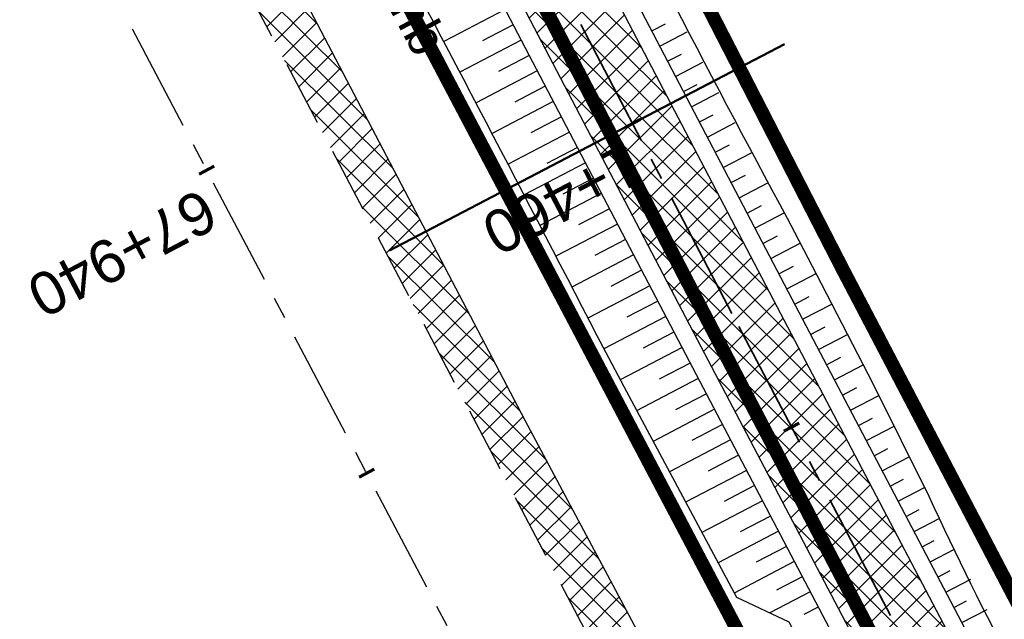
# Model space of a CAD drawing. Header units: metres. Extents: x 7529682 to 7533711, y 5721195 to 5727842.
# Tile 154 of 232: x 7530382 to 7530411, y 5726493 to 5726511. Entities that reach past the tile are written whole.
import ezdxf

# ---------------------------------------------------------------- set-up
doc = ezdxf.new("R2010")
doc.units = ezdxf.units.M
for name, pattern in [('817-dzialki-09-05-04$0$HIDDEN', [0.375, 0.25, -0.125]), ('ACAD_ISO05W100', [33, 24, -3, 0, -3, 0, -3]), ('CENTER', [50.800000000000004, 31.75, -6.35, 6.35, -6.35]), ('CENTER2', [28.575000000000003, 19.05, -3.175, 3.175, -3.175]), ('HIDDEN', [9.524999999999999, 6.35, -3.175])]:
    doc.linetypes.add(name, pattern=pattern)
for name, color, linetype in [('C-DROGI-SYTUACJA', 7, 'Continuous'), ('C-DROGI-SYTUACJA-ETYKIETY', 7, 'Continuous'), ('D-hatch-pobocza', 131, 'Continuous'), ('D-otw-geotechniczne', 4, 'Continuous'), ('D-pobocza', 60, 'Continuous'), ('D-rowy', 160, 'Continuous'), ('D-skarpa', 2, 'Continuous'), ('D-skarpa-kreskowanie', 2, 'Continuous')]:
    doc.layers.add(name, color=color, linetype=linetype)
for name, color, linetype, lineweight, true_color in [('D-hatch-ciag-pieszo-rowerowy', 7, 'Continuous', 13, 0xff9f80), ('D-LR-etap-III', 7, '817-dzialki-09-05-04$0$HIDDEN', 50, 0x00008f), ('D-przekroje-pop', 7, 'Continuous', 50, 0x000099)]:
    doc.layers.add(name, color=color, linetype=linetype, lineweight=lineweight, true_color=true_color)
for name, color, linetype, lineweight in [('D-krawędzie', 3, 'Continuous', 30), ('D-obrzeża', 2, 'Continuous', 30), ('D-oś', 10, 'CENTER', 30), ('D-pas-drogowy', 7, 'ACAD_ISO05W100', 50)]:
    doc.layers.add(name, color=color, linetype=linetype, lineweight=lineweight)
doc.layers.add('poprzeczki', color=7, linetype='Continuous', true_color=0x0000c7)
doc.styles.add('ARIAL', font='arial.ttf', dxfattribs={"height": 1})
doc.styles.get("Standard").update_dxf_attribs({"font": 'arial.ttf'})
pattern_1 = [(45, (0, 0), (-0.3367596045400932, 0.3367596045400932), []), (135, (0, 0), (-0.3367596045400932, -0.3367596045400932), [])]

# ---------------------------------------------------------------- blocks, each defined once
blk = doc.blocks.new('AeccTickLine')
at = {"color": 0, "linetype": 'ByBlock', "lineweight": -2}
blk.add_line((0, 1), (-3.673819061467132e-16, -1), dxfattribs=at)

msp = doc.modelspace()

# ---------------------------------------------------------------- hatches: boundary and pattern name
at = {"layer": 'D-hatch-ciag-pieszo-rowerowy'}
h = msp.add_hatch(dxfattribs=at)
h.set_pattern_fill('ANSI37', color=256, scale=0.15, style=0)
h.set_pattern_definition(pattern_1)
h.paths.add_polyline_path([(7530404.056743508, 5726502.584455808), (7530380.911493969, 5726546.861494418), (7530371.745634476, 5726564.106445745), (7530368.841113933, 5726564.244410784), (7530378.699914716, 5726545.695736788), (7530401.841956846, 5726501.424833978), (7530423.333197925, 5726460.444407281), (7530443.712049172, 5726421.564754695), (7530466.680633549, 5726377.574401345), (7530482.336740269, 5726347.963133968), (7530485.291037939, 5726347.724119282), (7530468.89375299, 5726378.737218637), (7530445.927238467, 5726422.723607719), (7530425.5474649, 5726461.605019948)])
at = {"layer": 'D-hatch-pobocza'}
h = msp.add_hatch(dxfattribs=at)
h.set_pattern_fill('ANSI37', color=256, scale=0.15, style=0)
h.set_pattern_definition(pattern_1)
h.paths.add_polyline_path([(7530484.05, 5726334.34), (7530471.92, 5726357.11), (7530458.95, 5726381.07), (7530447.57, 5726403.23), (7530435.55, 5726425.46), (7530424.34, 5726446.96), (7530408.219999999, 5726477.68), (7530396.719999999, 5726499.26), (7530381.74, 5726527.87), (7530371.44, 5726547.5), (7530359.58, 5726569.81), (7530349.42, 5726588.72), (7530332.29, 5726621.37), (7530323.719999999, 5726638.05), (7530306.54, 5726670.82), (7530298.559999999, 5726686.33), (7530287.259999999, 5726707.54), (7530284.291048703, 5726713.261271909), (7530282.669641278, 5726712.403913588), (7530284.501430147, 5726708.939695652), (7530291.375516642, 5726695.939652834), (7530296.045865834, 5726687.107244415), (7530304.46414878, 5726671.186868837), (7530316.603827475, 5726648.181421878), (7530333.058434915, 5726617.014067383), (7530350.00379698, 5726585.00616126), (7530367.257623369, 5726552.315762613), (7530385.762825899, 5726517.234589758), (7530404.054360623, 5726482.546167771), (7530421.086512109, 5726450.182125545), (7530442.441939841, 5726409.661369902), (7530463.421308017, 5726369.849931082), (7530489.269347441, 5726320.82820421), (7530506.411845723, 5726288.291398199), (7530524.314558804, 5726254.7836642), (7530540.549094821, 5726224.891183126), (7530548.272673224, 5726210.668598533), (7530551.69684983, 5726207.034942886), (7530543.21, 5726222.9), (7530538.34, 5726232.11), (7530533.7, 5726240.35), (7530511.95, 5726280.97), (7530499.24, 5726305.31)])

# ---------------------------------------------------------------- linework, layer by layer
at = {"layer": 'C-DROGI-SYTUACJA', "color": 10, "linetype": 'CENTER2', "lineweight": 35, "ltscale": 0.2}
msp.add_lwpolyline([(7530322.483990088, 5726654.998261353), (7530339.922145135, 5726621.886334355), (7530356.842028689, 5726589.483234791), (7530379.805704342, 5726546.278615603), (7530402.949350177, 5726502.004644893), (7530424.440206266, 5726461.024952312), (7530444.81964382, 5726422.144181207), (7530467.787193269, 5726378.155809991)], dxfattribs=at)
at = {"layer": 'D-krawędzie', "linetype": 'HIDDEN', "ltscale": 0.3}
msp.add_lwpolyline([(7530304.46414878, 5726671.186868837), (7530316.603827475, 5726648.181421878), (7530333.058434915, 5726617.014067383), (7530350.00379698, 5726585.00616126), (7530367.257623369, 5726552.315762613), (7530385.762825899, 5726517.234589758), (7530404.054360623, 5726482.546167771), (7530421.086512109, 5726450.182125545), (7530442.441939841, 5726409.661369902), (7530463.421308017, 5726369.849931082), (7530489.269347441, 5726320.82820421), (7530506.411845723, 5726288.291398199), (7530524.314558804, 5726254.7836642), (7530540.549094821, 5726224.891183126), (7530548.24, 5726210.73)], dxfattribs=at)
at = {"layer": 'D-LR-etap-III', "ltscale": 10, "flags": 128}
msp.add_lwpolyline([(7531750.474471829, 5723895.103125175, 0.4, 0.4, 0), (7531750.505, 5723895.13, 0.4, 0.4, 0), (7531682.71, 5724022.92, 0.4, 0.4, 0), (7531619.177023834, 5724147.203692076, 0.4, 0.4, 0), (7531592.308960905, 5724198.48863389, 0.4, 0.4, 0), (7531553.263875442, 5724272.918564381, 0.4, 0.4, 0), (7531504.019999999, 5724366.79, 0.4, 0.4, 0), (7531482.09, 5724407.62, 0.4, 0.4, 0), (7531412.350402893, 5724541.182759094, 0.4, 0.4, 0), (7531388.463669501, 5724586.929768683, 0.4, 0.4, 0), (7531345.12, 5724669.94, 0.4, 0.4, 0), (7531127.66, 5725081.67, 0.4, 0.4, 0), (7531059.253139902, 5725211.040795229, 0.4, 0.4, 0), (7531008.007244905, 5725307.953830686, 0.4, 0.4, 0), (7530964.181635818, 5725390.835555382, 0.4, 0.4, 0), (7530914.557354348, 5725484.683561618, 0.4, 0.4, 0), (7530865.243241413, 5725577.493975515, 0.4, 0.4, 0), (7530840.085257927, 5725624.058651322, 0.4, 0.4, 0), (7530802.559525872, 5725694.924584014, 0.4, 0.4, 0), (7530755.54, 5725787.51, 0.4, 0.4, 0), (7530708.717810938, 5725876.303221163, 0.4, 0.4, 0), (7530695.12, 5725902.09, 0.4, 0.4, 0), (7530642.91397006, 5726001.07839487, 0.4, 0.4, 0), (7530634.934723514, 5726016.146615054, 0.4, 0.4, 0), (7530610.820000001, 5726061.929999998, 0.4, 0.4, 0), (7530610.820000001, 5726061.929999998, 0.4, 0.4, 0), (7530607.21, 5726063.51, 0.4, 0.4, 0), (7530597.42, 5726080.68, 0.4, 0.4, 0), (7530591.16, 5726088.44, 0.4, 0.4, 0), (7530581.28, 5726107.21, 0.4, 0.4, 0), (7530571.29, 5726130.56, 0.4, 0.4, 0), (7530549.554994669, 5726171.527317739, 0.4, 0.4, 0), (7530531.014309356, 5726206.473807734, 0.4, 0.4, 0), (7530516.461208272, 5726236.016618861, 0.4, 0.4, 0), (7530500.798929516, 5726266.141265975, 0.4, 0.4, 0), (7530491.349999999, 5726283.94, 0.4, 0.4, 0), (7530482.4, 5726303.41, 0.4, 0.4, 0), (7530482.4, 5726303.41, 0.4, 0.4, 0), (7530450.41, 5726357.28, 0.4, 0.4, 0), (7530397.759396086, 5726458.499907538, 0.4, 0.4, 0), (7530334.707815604, 5726583.664702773, 0.4, 0.4, 0), (7530303.939274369, 5726645.167943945, 0.4, 0.4, 0), (7530300.509779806, 5726651.777515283, 0.4, 0.4, 0), (7530289.213532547, 5726671.966724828, 0.4, 0.4, 0), (7530281.54, 5726685.57, 0.4, 0.4, 0), (7530261.37085633, 5726724.163374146, 0.4, 0.4, 0), (7530254.03, 5726738.21, 0.4, 0.4, 0), (7530197.219999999, 5726845.06, 0.4, 0.4, 0), (7530194.71, 5726849.15, 0.4, 0.4, 0), (7530195.92, 5726850.75, 0.4, 0.4, 0), (7530170.546669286, 5726892.961489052, 0.4, 0.4, 0), (7530143.174718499, 5726945.065838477, 0.4, 0.4, 0), (7530105.059999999, 5727018.32, 0.4, 0.4, 0), (7530100.059999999, 5727027.16, 0.4, 0.4, 0), (7530062.318670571, 5727099.625398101, 0.4, 0.4, 0), (7530015.378537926, 5727189.420463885, 0.4, 0.4, 0), (7529983.207960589, 5727250.206596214, 0.4, 0.4, 0), (7529953.284293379, 5727306.74720398, 0.4, 0.4, 0), (7529900.67053443, 5727406.15903814, 0.4, 0.4, 0), (7529890.630239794, 5727425.131178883, 0.4, 0.4, 0), (7529875.155383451, 5727454.426350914, 0.4, 0.4, 0), (7529857.560096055, 5727487.787346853, 0.4, 0.4, 0), (7529835.194401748, 5727530.19312405, 0.4, 0.4, 0), (7529811.740544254, 5727574.662079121, 0.4, 0.4, 0), (7529792.101859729, 5727611.922638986, 0.4, 0.4, 0), (7529768.066117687, 5727657.469613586, 0.4, 0.4, 0), (7529755.210566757, 5727682.131373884, 0.4, 0.4, 0), (7529753.309999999, 5727681.13, 0.4, 0.4, 0), (7529739.21, 5727707.77, 0.4, 0.4, 0), (7529735.394745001, 5727711.251990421, 0.4, 0.4, 0), (7529725.42, 5727730.2, 0.4, 0.4, 0), (7529723.55, 5727729.88, 0.4, 0.4, 0), (7529695.566668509, 5727782.932080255, 0.4, 0.4, 0), (7529717.67971874, 5727794.024357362, 0.4, 0.4, 0), (7529736.274870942, 5727758.647400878, 0.4, 0.4, 0), (7529736.274870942, 5727758.647400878, 0.4, 0.4, 0), (7529744.511003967, 5727750.406106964, 0.4, 0.4, 0), (7529744.511003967, 5727750.406106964, 0.4, 0.4, 0), (7529750.282568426, 5727738.549848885, 0.4, 0.4, 0), (7529777.108510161, 5727687.569424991, 0.4, 0.4, 0), (7529796.51537536, 5727651.329932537, 0.4, 0.4, 0), (7529814.937945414, 5727616.793170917, 0.4, 0.4, 0), (7529839.006722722, 5727572.303976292, 0.4, 0.4, 0), (7529860.617626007, 5727532.509108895, 0.4, 0.4, 0), (7529882.348967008, 5727491.504261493, 0.4, 0.4, 0), (7529904.865139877, 5727449.096370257, 0.4, 0.4, 0), (7529920.747384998, 5727418.884773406, 0.4, 0.4, 0), (7529946.676504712, 5727368.547487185, 0.4, 0.4, 0), (7529972.024701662, 5727320.573310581, 0.4, 0.4, 0), (7529987.740014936, 5727290.153392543, 0.4, 0.4, 0), (7529996.497385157, 5727273.661630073, 0.4, 0.4, 0), (7530017.541471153, 5727234.202689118, 0.4, 0.4, 0), (7530033.053657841, 5727204.864166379, 0.4, 0.4, 0), (7530051.622983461, 5727170.222745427, 0.4, 0.4, 0), (7530069.276612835, 5727137.015751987, 0.4, 0.4, 0), (7530089.385386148, 5727097.533639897, 0.4, 0.4, 0), (7530109.712512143, 5727060.746615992, 0.4, 0.4, 0), (7530136.769722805, 5727011.640131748, 0.4, 0.4, 0), (7530162.446686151, 5726962.743777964, 0.4, 0.4, 0), (7530187.674104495, 5726916.992101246, 0.4, 0.4, 0), (7530207.820739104, 5726879.335323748, 0.4, 0.4, 0), (7530230.625609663, 5726834.518686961, 0.4, 0.4, 0), (7530262.288093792, 5726776.61832811, 0.4, 0.4, 0), (7530277.509672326, 5726760.213143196, 0.4, 0.4, 0), (7530286.036865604, 5726744.106684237, 0.4, 0.4, 0), (7530288.097472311, 5726735.884066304, 0.4, 0.4, 0), (7530290.393870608, 5726725.046963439, 0.4, 0.4, 0), (7530296.17664807, 5726713.582980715, 0.4, 0.4, 0), (7530302.726195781, 5726701.18226779, 0.4, 0.4, 0), (7530325.685047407, 5726657.466383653, 0.4, 0.4, 0), (7530343.243978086, 5726623.648592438, 0.4, 0.4, 0), (7530360.229820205, 5726591.746871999, 0.4, 0.4, 0), (7530383.20855044, 5726548.059469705, 0.4, 0.4, 0), (7530406.017875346, 5726503.605514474, 0.4, 0.4, 0), (7530427.464919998, 5726462.620289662, 0.4, 0.4, 0), (7530447.9278544, 5726424.388014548, 0.4, 0.4, 0), (7530471.126878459, 5726379.920667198, 0.4, 0.4, 0), (7530490.501003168, 5726343.033350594, 0.4, 0.4, 0), (7530509.499458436, 5726306.733076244, 0.4, 0.4, 0), (7530529.890269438, 5726267.244072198, 0.4, 0.4, 0), (7530543.852446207, 5726238.990319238, 0.4, 0.4, 0), (7530554.808897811, 5726218.943990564, 0.4, 0.4, 0), (7530559.027108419, 5726212.223286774, 0.4, 0.4, 0), (7530563.060988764, 5726206.409670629, 0.4, 0.4, 0), (7530566.93354971, 5726200.463543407, 0.4, 0.4, 0), (7530569.771022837, 5726194.901501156, 0.4, 0.4, 0), (7530571.47319415, 5726191.282350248, 0.4, 0.4, 0), (7530572.839142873, 5726188.024533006, 0.4, 0.4, 0), (7530575.295071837, 5726182.034664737, 0.4, 0.4, 0), (7530579.736851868, 5726173.306070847, 0.4, 0.4, 0), (7530583.3, 5726167.41, 0.4, 0.4, 0), (7530593.4, 5726163.33, 0.4, 0.4, 0), (7530598.618375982, 5726155.264489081, 0.4, 0.4, 0), (7530608.258304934, 5726140.497132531, 0.4, 0.4, 0), (7530603.269999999, 5726136.83, 0.4, 0.4, 0), (7530606.53, 5726131.84, 0.4, 0.4, 0), (7530604.239057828, 5726124.21679044, 0.4, 0.4, 0), (7530605.847136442, 5726121.630127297, 0.4, 0.4, 0), (7530608.971611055, 5726116.164124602, 0.4, 0.4, 0), (7530618.114293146, 5726097.791111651, 0.4, 0.4, 0), (7530651.213125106, 5726034.959524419, 0.4, 0.4, 0), (7530670.243741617, 5725998.61095082, 0.4, 0.4, 0), (7530698.075474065, 5725945.952624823, 0.4, 0.4, 0), (7530716.505955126, 5725911.3051464, 0.4, 0.4, 0), (7530735.223454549, 5725875.667401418, 0.4, 0.4, 0), (7530752.504235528, 5725842.154920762, 0.4, 0.4, 0), (7530778.310652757, 5725793.501254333, 0.4, 0.4, 0), (7530797.499961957, 5725756.381811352, 0.4, 0.4, 0), (7530812.518974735, 5725728.28874362, 0.4, 0.4, 0), (7530820.039295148, 5725713.160404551, 0.4, 0.4, 0), (7530822.422446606, 5725710.193574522, 0.4, 0.4, 0), (7530833.154893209, 5725688.800634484, 0.4, 0.4, 0), (7530849.629354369, 5725656.158601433, 0.4, 0.4, 0), (7530867.98290276, 5725621.963939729, 0.4, 0.4, 0), (7530872.629809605, 5725612.88760475, 0.4, 0.4, 0), (7530880.354488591, 5725597.594500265, 0.4, 0.4, 0), (7530883.839446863, 5725593.389159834, 0.4, 0.4, 0), (7530891.782113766, 5725587.763349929, 0.4, 0.4, 0), (7530895.038670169, 5725584.280746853, 0.4, 0.4, 0), (7530897.033644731, 5725580.941110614, 0.4, 0.4, 0), (7530900.951646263, 5725579.945856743, 0.4, 0.4, 0), (7530904.80970798, 5725571.977328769, 0.4, 0.4, 0), (7530903.682362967, 5725568.566434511, 0.4, 0.4, 0), (7530908.900614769, 5725558.844845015, 0.4, 0.4, 0), (7530910.252030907, 5725545.671606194, 0.4, 0.4, 0), (7530912.872986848, 5725538.645543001, 0.4, 0.4, 0), (7530945.278171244, 5725478.464284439, 0.4, 0.4, 0), (7530959.692318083, 5725450.24628822, 0.4, 0.4, 0), (7531002.82670893, 5725368.192370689, 0.4, 0.4, 0), (7531044.703532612, 5725290.314293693, 0.4, 0.4, 0), (7531064.098839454, 5725253.212562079, 0.4, 0.4, 0), (7531083.010253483, 5725216.677517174, 0.4, 0.4, 0), (7531113.013137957, 5725158.465613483, 0.4, 0.4, 0), (7531137.364304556, 5725113.07076138, 0.4, 0.4, 0), (7531150.830830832, 5725086.711759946, 0.4, 0.4, 0), (7531159.745663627, 5725076.640848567, 0.4, 0.4, 0), (7531166.309999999, 5725074.58, 0.4, 0.4, 0), (7531172.29, 5725062.58, 0.4, 0.4, 0), (7531170.589828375, 5725055.605912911, 0.4, 0.4, 0), (7531173.732823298, 5725044.080706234, 0.4, 0.4, 0), (7531215.342008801, 5724964.859648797, 0.4, 0.4, 0), (7531238.054496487, 5724921.684649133, 0.4, 0.4, 0), (7531262.389821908, 5724875.282876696, 0.4, 0.4, 0), (7531295.587160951, 5724811.265731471, 0.4, 0.4, 0), (7531348.487908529, 5724712.362812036, 0.4, 0.4, 0), (7531363.740817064, 5724682.68394264, 0.4, 0.4, 0), (7531366.986905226, 5724675.865317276, 0.4, 0.4, 0), (7531382.541261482, 5724646.110625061, 0.4, 0.4, 0), (7531401.299165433, 5724610.874551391, 0.4, 0.4, 0), (7531428.964837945, 5724558.862274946, 0.4, 0.4, 0), (7531449.111202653, 5724520.397801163, 0.4, 0.4, 0), (7531477.292992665, 5724465.831467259, 0.4, 0.4, 0), (7531500.996290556, 5724421.112506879, 0.4, 0.4, 0), (7531512.121834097, 5724400.549045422, 0.4, 0.4, 0), (7531513.78163794, 5724396.757451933, 0.4, 0.4, 0), (7531526.32, 5724379.39, 0.4, 0.4, 0), (7531566.783642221, 5724302.73628205, 0.4, 0.4, 0), (7531578.579156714, 5724282.774819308, 0.4, 0.4, 0), (7531584.232619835, 5724273.111246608, 0.4, 0.4, 0), (7531590.109283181, 5724263.508189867, 0.4, 0.4, 0), (7531593.027899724, 5724258.771479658, 0.4, 0.4, 0), (7531595.711841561, 5724254.226824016, 0.4, 0.4, 0), (7531601.659976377, 5724243.898197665, 0.4, 0.4, 0), (7531606.097733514, 5724235.986407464, 0.4, 0.4, 0), (7531609.382207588, 5724230.799061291, 0.4, 0.4, 0), (7531611.580260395, 5724227.671180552, 0.4, 0.4, 0), (7531612.707802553, 5724225.86410867, 0.4, 0.4, 0), (7531618.665224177, 5724214.480919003, 0.4, 0.4, 0), (7531619.885522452, 5724212.333950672, 0.4, 0.4, 0), (7531620.931818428, 5724210.787064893, 0.4, 0.4, 0), (7531623.518605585, 5724207.111542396, 0.4, 0.4, 0), (7531626.143926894, 5724203.61306897, 0.4, 0.4, 0), (7531632.022984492, 5724196.485954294, 0.4, 0.4, 0), (7531653.949089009, 5724152.617641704, 0.4, 0.4, 0), (7531656.750690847, 5724143.103797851, 0.4, 0.4, 0), (7531659.61440691, 5724133.254504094, 0.4, 0.4, 0), (7531661.627147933, 5724128.646047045, 0.4, 0.4, 0.01093811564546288), (7531674.314987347, 5724101.43546424, 0.4, 0.4, 0), (7531685.137626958, 5724081.408252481, 0.4, 0.4, 0), (7531692.159945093, 5724066.277333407, 0.4, 0.4, 0), (7531699.662164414, 5724051.388120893, 0.4, 0.4, 0), (7531704.480624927, 5724040.808561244, 0.4, 0.4, 0), (7531704.480624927, 5724040.808561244, 0.4, 0.4, 0), (7531704.401251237, 5724037.368913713, 0.4, 0.4, 0), (7531720.383609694, 5724003.441317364, 0.4, 0.4, 0), (7531728.79890528, 5723986.206298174, 0.4, 0.4, 0), (7531733.237926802, 5723977.192631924, 0.4, 0.4, 0), (7531736.750027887, 5723969.505210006, 0.4, 0.4, 0), (7531737.336143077, 5723968.518916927, 0.4, 0.4, 0), (7531738.285051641, 5723967.699360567, 0.4, 0.4, 0), (7531742.180915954, 5723962.346428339, 0.4, 0.4, 0), (7531744.286141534, 5723958.615526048, 0.4, 0.4, 0), (7531755.393260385, 5723944.192617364, 0.4, 0.4, 0), (7531758.69, 5723936.76, 0.4, 0.4, 0), (7531780.08, 5723929.25, 0.4, 0.4, 0), (7531792.611989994, 5723906.337708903, 0.4, 0.4, 0), (7531792.611989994, 5723906.337708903, 0.4, 0.4, 0), (7531756.962094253, 5723883.055323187, 0.4, 0.4, 0), (7531750.46, 5723895.130000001, 0.4, 0.4, 0), (7531750.46, 5723895.130000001, 0, 0, 0)], format="xyseb", dxfattribs=at)
at = {"layer": 'D-obrzeża'}
for points in [[(7530323.589988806, 5726655.580727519), (7530341.029165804, 5726622.466860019), (7530357.947949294, 5726590.065867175), (7530380.911493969, 5726546.861494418), (7530404.056743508, 5726502.584455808), (7530425.5474649, 5726461.605019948), (7530445.927238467, 5726422.723607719), (7530468.89375299, 5726378.737218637)], [(7530321.377991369, 5726654.415795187), (7530338.815124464, 5726621.305808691), (7530355.736108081, 5726588.900602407), (7530378.699914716, 5726545.695736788), (7530401.841956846, 5726501.424833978), (7530423.333197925, 5726460.444407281), (7530443.712049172, 5726421.564754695), (7530466.680633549, 5726377.574401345)]]:
    msp.add_lwpolyline(points, dxfattribs=at)
at = {"layer": 'D-oś', "ltscale": 0.1}
msp.add_lwpolyline([(7530594.845000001, 5726110.895), (7530540.21, 5726214.45), (7530503.320056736, 5726286.650988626), (7530486.173361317, 5726319.195761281), (7530460.324927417, 5726368.21823651), (7530439.345630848, 5726408.029539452), (7530417.989237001, 5726448.552129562), (7530400.958415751, 5726480.913646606), (7530382.667120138, 5726515.601615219), (7530364.162298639, 5726550.68206594), (7530346.909504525, 5726583.37050876), (7530329.964237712, 5726615.378234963), (7530313.508365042, 5726646.547986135), (7530301.370075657, 5726669.550802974)], dxfattribs=at)
at = {"layer": 'D-pas-drogowy', "ltscale": 0.2, "flags": 128}
msp.add_lwpolyline([(7531633.018560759, 5724182.834272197, 0.4, 0.4, 0), (7531617.558899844, 5724211.608162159, 0.4, 0.4, 0), (7531566.783642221, 5724302.73628205, 0.4, 0.4, 0), (7531538.419082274, 5724356.469679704, 0.4, 0.4, 0), (7531526.32, 5724379.39, 0.4, 0.4, 0), (7531516.102085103, 5724393.607319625, 0.4, 0.4, 0.001485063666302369), (7531513.78037409, 5724396.837773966, 0.4, 0.4, 0), (7531501.87, 5724413.41, 0.4, 0.4, 0), (7531474.926107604, 5724464.507896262, 0.4, 0.4, 0), (7531446.200436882, 5724518.992313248, 0.4, 0.4, 0), (7531424.962185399, 5724559.262257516, 0.4, 0.4, 0), (7531398.444460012, 5724609.565801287, 0.4, 0.4, 0), (7531379.647455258, 5724645.216004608, 0.4, 0.4, 0), (7531365.23, 5724672.56, 0.4, 0.4, 0), (7531341.305752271, 5724717.915356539, 0.4, 0.4, 0), (7531312.899996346, 5724771.788898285, 0.4, 0.4, 0), (7531292.590923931, 5724810.306502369, 0.4, 0.4, 0), (7531259.391619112, 5724873.271351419, 0.4, 0.4, 0), (7531233.740401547, 5724921.922582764, 0.4, 0.4, 0), (7531203.072738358, 5724980.092044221, 0.4, 0.4, 0), (7531173.471398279, 5725036.225177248, 0.4, 0.4, 0), (7531168.269999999, 5725046.09, 0.4, 0.4, 0), (7531172.29, 5725062.58, 0.4, 0.4, 0), (7531166.309999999, 5725074.58, 0.4, 0.4, 0), (7531150.32, 5725079.6, 0.4, 0.4, 0), (7531141.5, 5725096.43, 0.4, 0.4, 0), (7531109.311735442, 5725157.814415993, 0.4, 0.4, 0), (7531086.641300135, 5725201.047918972, 0.4, 0.4, 0), (7531059.198258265, 5725253.383662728, 0.4, 0.4, 0), (7531028.206828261, 5725312.48946212, 0.4, 0.4, 0), (7530999.104694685, 5725367.990143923, 0.4, 0.4, 0), (7530956.247527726, 5725449.724815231, 0.4, 0.4, 0), (7530924.397774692, 5725510.463768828, 0.4, 0.4, 0), (7530897.509999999, 5725561.74, 0.4, 0.4, 0), (7530894.46, 5725566.14, 0.4, 0.4, 0), (7530892.16, 5725570.49, 0.4, 0.4, 0), (7530869.362688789, 5725613.307018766, 0.4, 0.4, 0), (7530861.693971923, 5725627.704613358, 0.4, 0.4, 0), (7530852.74, 5725644.52, 0.4, 0.4, 0), (7530831.509999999, 5725684.2, 0.4, 0.4, 0), (7530811.13, 5725722.52, 0.4, 0.4, 0), (7530792.3476413, 5725757.940652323, 0.4, 0.4, 0), (7530768.03, 5725803.8, 0.4, 0.4, 0), (7530748.768542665, 5725840.178507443, 0.4, 0.4, 0), (7530727.7, 5725879.97, 0.4, 0.4, 0), (7530712.0981582, 5725909.54523909, 0.4, 0.4, 0), (7530693.644105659, 5725944.645156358, 0.4, 0.4, 0), (7530665.702224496, 5725997.538976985, 0.4, 0.4, 0), (7530641.759999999, 5726042.88, 0.4, 0.4, 0), (7530616.5, 5726091.48, 0.4, 0.4, 0), (7530604.628439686, 5726114.319880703, 0.4, 0.4, -0.007762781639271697), (7530602.5, 5726118.43, 0.4, 0.4, 0), (7530603.992037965, 5726123.394821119, 0.4, 0.4, 0), (7530606.53, 5726131.84, 0.4, 0.4, 0), (7530603.269999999, 5726136.83, 0.4, 0.4, 0), (7530593.775620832, 5726151.368713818, 0.4, 0.4, 0), (7530590.202637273, 5726156.84001263, 0.4, 0.4, 0), (7530583.3, 5726167.41, 0.4, 0.4, 0), (7530580.578343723, 5726170.427567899, 0.4, 0.4, 0), (7530575.849999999, 5726175.67, 0.4, 0.4, 0), (7530569.009999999, 5726186.66, 0.4, 0.4, 0), (7530562.555322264, 5726199.189409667, 0.4, 0.4, 0), (7530555.67, 5726211.39, 0.4, 0.4, 0), (7530548.29, 5726224.23, 0.4, 0.4, 0), (7530540.58, 5726237.71, 0.4, 0.4, 0), (7530532.679999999, 5726252.65, 0.4, 0.4, 0), (7530524.059999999, 5726269.35, 0.4, 0.4, 0), (7530502.82, 5726309.91, 0.4, 0.4, 0), (7530488.83, 5726336.63, 0.4, 0.4, 0), (7530466.03, 5726380.16, 0.4, 0.4, 0), (7530438.469999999, 5726432.77, 0.4, 0.4, 0), (7530424.53, 5726459.09, 0.4, 0.4, 0), (7530401.63, 5726502.97, 0.4, 0.4, 0), (7530383.38, 5726538.06, 0.4, 0.4, 0), (7530353.969999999, 5726593.52, 0.4, 0.4, 0), (7530338.469999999, 5726622.74, 0.4, 0.4, 0), (7530322.009999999, 5726653.88, 0.4, 0.4, 0), (7530297.54, 5726700.33, 0.4, 0.4, 0), (7530287.38, 5726719.6, 0.4, 0.4, 0), (7530285.94993921, 5726722.315508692, 0.4, 0.4, 0), (7530280.259999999, 5726733.12, 0.4, 0.4, 0), (7530266.73, 5726758.74, 0.4, 0.4, 0), (7530260.42, 5726770.47, 0.4, 0.4, 0), (7530253.25, 5726783.82, 0.4, 0.4, 0), (7530244.95, 5726799.33, 0.4, 0.4, 0), (7530239.389999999, 5726808.49, 0.4, 0.4, 0), (7530238.29, 5726807.9, 0.4, 0.4, 0), (7530218.11, 5726850.67, 0.4, 0.4, 0), (7530175.906646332, 5726928.168028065, 0.4, 0.4, 0), (7530096.679999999, 5727076.15, 0.4, 0.4, 0), (7530094.679999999, 5727079.89, 0.4, 0.4, 0), (7530064.59693469, 5727135.522637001, 0.4, 0.4, 0), (7530046.730970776, 5727168.8921561, 0.4, 0.4, 0), (7530025.803045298, 5727208.461374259, 0.4, 0.4, 0), (7530012.846501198, 5727232.979315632, 0.4, 0.4, 0), (7529994.15, 5727268.45, 0.4, 0.4, 0), (7529981.670868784, 5727291.93018666, 0.4, 0.4, 0), (7529949.889999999, 5727351.73, 0.4, 0.4, 0), (7529924.75, 5727399.03, 0.4, 0.4, 0), (7529915.515824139, 5727417.099754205, 0.4, 0.4, 0), (7529885.83, 5727475.19, 0.4, 0.4, 0), (7529862.559999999, 5727519.97, 0.4, 0.4, 0), (7529852.984923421, 5727538.191086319, 0.4, 0.4, 0), (7529836.513084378, 5727569.51130111, 0.4, 0.4, 0), (7529815.36890814, 5727609.140983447, 0.4, 0.4, 0), (7529792.795203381, 5727651.247499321, 0.4, 0.4, 0), (7529774.199114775, 5727685.858348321, 0.4, 0.4, 0), (7529746.966026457, 5727736.059440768, 0.4, 0.4, 0), (7529733.92, 5727757.62, 0.4, 0.4, 0), (7529708.607472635, 5727806.388536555, 0.4, 0.4, 0), (7529688.491967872, 5727796.344621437, 0.4, 0.4, 0), (7529723.55, 5727729.88, 0.4, 0.4, 0), (7529725.42, 5727730.2, 0.4, 0.4, 0), (7529735.38, 5727711.28, 0.4, 0.4, 0), (7529739.21, 5727707.77, 0.4, 0.4, 0), (7529753.309999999, 5727681.13, 0.4, 0.4, 0), (7529755.178396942, 5727682.114424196, 0.4, 0.4, 0), (7529792.101859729, 5727611.922638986, 0.4, 0.4, 0), (7529811.740544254, 5727574.662079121, 0.4, 0.4, 0), (7529835.194401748, 5727530.19312405, 0.4, 0.4, 0), (7529857.560096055, 5727487.787346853, 0.4, 0.4, 0), (7529875.155383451, 5727454.426350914, 0.4, 0.4, 0), (7529890.630239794, 5727425.131178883, 0.4, 0.4, 0), (7529900.67053443, 5727406.15903814, 0.4, 0.4, 0), (7529953.284293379, 5727306.74720398, 0.4, 0.4, 0), (7529983.207960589, 5727250.206596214, 0.4, 0.4, 0), (7530015.378537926, 5727189.420463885, 0.4, 0.4, 0), (7530062.318670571, 5727099.625398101, 0.4, 0.4, 0), (7530100.059999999, 5727027.16, 0.4, 0.4, 0), (7530105.059999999, 5727018.32, 0.4, 0.4, 0), (7530143.174718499, 5726945.065838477, 0.4, 0.4, 0), (7530170.546669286, 5726892.961489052, 0.4, 0.4, 0), (7530195.92, 5726850.75, 0.4, 0.4, 0), (7530194.71, 5726849.15, 0.4, 0.4, 0), (7530197.219999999, 5726845.06, 0.4, 0.4, 0), (7530254.03, 5726738.21, 0.4, 0.4, 0), (7530261.37085633, 5726724.163374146, 0.4, 0.4, 0), (7530281.54, 5726685.57, 0.4, 0.4, 0), (7530289.213532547, 5726671.966724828, 0.4, 0.4, 0), (7530300.509779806, 5726651.777515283, 0.4, 0.4, 0), (7530303.939274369, 5726645.167943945, 0.4, 0.4, 0), (7530334.707815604, 5726583.664702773, 0.4, 0.4, 0), (7530397.759396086, 5726458.499907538, 0.4, 0.4, 0), (7530450.41, 5726357.28, 0.4, 0.4, 0), (7530482.4, 5726303.41, 0.4, 0.4, 0), (7530483.687990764, 5726301.003383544, 0.4, 0.4, 0), (7530491.349999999, 5726283.94, 0.4, 0.4, 0), (7530512.67, 5726243.78, 0.4, 0.4, 0), (7530529.429999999, 5726209.46, 0.4, 0.4, 0), (7530571.29, 5726130.56, 0.4, 0.4, 0), (7530581.28, 5726107.21, 0.4, 0.4, 0), (7530591.16, 5726088.44, 0.4, 0.4, 0), (7530597.42, 5726080.68, 0.4, 0.4, 0), (7530607.21, 5726063.51, 0.4, 0.4, 0), (7530610.820000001, 5726061.929999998, 0.4, 0.4, 0), (7530634.934723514, 5726016.146615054, 0.4, 0.4, 0), (7530642.91397006, 5726001.07839487, 0.4, 0.4, 0), (7530695.12, 5725902.09, 0.4, 0.4, 0), (7530708.717810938, 5725876.303221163, 0.4, 0.4, 0), (7530755.54, 5725787.51, 0.4, 0.4, 0), (7530802.559525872, 5725694.924584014, 0.4, 0.4, 0), (7530840.085257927, 5725624.058651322, 0.4, 0.4, 0), (7530865.243241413, 5725577.493975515, 0.4, 0.4, 0), (7530914.557354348, 5725484.683561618, 0.4, 0.4, 0), (7530964.181635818, 5725390.835555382, 0.4, 0.4, 0), (7531008.007244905, 5725307.953830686, 0.4, 0.4, 0), (7531059.253139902, 5725211.040795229, 0.4, 0.4, 0), (7531127.66, 5725081.67, 0.4, 0.4, 0), (7531345.12, 5724669.94, 0.4, 0.4, 0), (7531388.463669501, 5724586.929768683, 0.4, 0.4, 0), (7531412.350402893, 5724541.182759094, 0.4, 0.4, 0), (7531482.09, 5724407.62, 0.4, 0.4, 0), (7531504.019999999, 5724366.79, 0.4, 0.4, 0), (7531519.374444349, 5724337.520497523, 0.4, 0.4, 0), (7531563.748815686, 5724252.931583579, 0.4, 0.4, 0), (7531602.175111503, 5724179.681224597, 0.4, 0.4, 0), (7531619.177023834, 5724147.203692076, 0.4, 0.4, 0), (7531625.038493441, 5724135.63500206, 0.4, 0.4, 0), (7531656.796442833, 5724073.31633882, 0.4, 0.4, 0), (7531675.12, 5724037.36, 0.4, 0.4, 0), (7531682.71, 5724022.92, 0.4, 0.4, 0), (7531705.565196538, 5723979.810545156, 0.4, 0.4, 0), (7531736.605941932, 5723921.261514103, 0.4, 0.4, 0), (7531750.46, 5723895.130000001, 0.4, 0.4, 0), (7531740.769999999, 5723886.56, 0.4, 0.4, 0), (7531732.86, 5723885, 0.4, 0.4, 0), (7531722.179999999, 5723887.77, 0.4, 0.4, 0), (7531729.87, 5723862.17, 0.4, 0.4, 0), (7531742.92, 5723861.93, 0.4, 0.4, 0), (7531763.71, 5723859.52, 0.4, 0.4, 0), (7531768.42, 5723854.12, 0.4, 0.4, 0), (7531787.42, 5723817.97, 0.4, 0.4, 0), (7531795.57, 5723809.82, 0.4, 0.4, 0), (7531816.346897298, 5723819.850397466, 0.4, 0.4, 0), (7531816.346897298, 5723819.850397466, 0.4, 0.4, 0), (7531805.059999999, 5723843.23, 0.4, 0.4, 0), (7531803.61, 5723886.23, 0.4, 0.4, 0), (7531803.61, 5723886.23, 0.4, 0.4, 0), (7531780.08, 5723929.25, 0.4, 0.4, 0), (7531758.69, 5723936.76, 0.4, 0.4, 0), (7531749.3590272, 5723946.412126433, 0.4, 0.4, 0), (7531742.71, 5723953.29, 0.4, 0.4, 0), (7531735.177368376, 5723967.877529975, 0.4, 0.4, 0), (7531722.37, 5723992.68, 0.4, 0.4, 0), (7531705.041669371, 5724030.885563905, 0.4, 0.4, 0), (7531699.469999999, 5724043.17, 0.4, 0.4, 0), (7531692.69, 5724058.11, 0.4, 0.4, 0), (7531679.672010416, 5724084.016803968, 0.4, 0.4, 0), (7531674.55, 5724094.21, 0.4, 0.4, 0), (7531666.633166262, 5724114.002855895, 0.4, 0.4, 0), (7531649, 5724153.82, 0.4, 0.4, 0), (7531641.49, 5724149.34, 0.4, 0.4, 0), (7531626.04, 5724179.34, 0.4, 0.4, 0), (7531633.03, 5724182.84, 0, 0, 0)], format="xyseb", dxfattribs=at)
at = {"layer": 'D-pobocza'}
msp.add_lwpolyline([(7530548.272673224, 5726210.668598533), (7530551.69684983, 5726207.034942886), (7530543.21, 5726222.9), (7530538.34, 5726232.11), (7530533.7, 5726240.35), (7530511.95, 5726280.97), (7530499.24, 5726305.31), (7530484.05, 5726334.34), (7530471.92, 5726357.11), (7530458.95, 5726381.07), (7530447.57, 5726403.23), (7530435.55, 5726425.46), (7530424.34, 5726446.96), (7530408.219999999, 5726477.68), (7530396.719999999, 5726499.26), (7530381.74, 5726527.87), (7530371.44, 5726547.5), (7530359.58, 5726569.81), (7530349.42, 5726588.72), (7530332.29, 5726621.37), (7530323.719999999, 5726638.05), (7530306.54, 5726670.82)], dxfattribs=at)
for points in [[(7530324.032388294, 5726655.813713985), (7530341.471974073, 5726622.699070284), (7530358.390317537, 5726590.298920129), (7530381.35380982, 5726547.094645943), (7530404.499700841, 5726502.816380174), (7530425.990268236, 5726461.837237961), (7530446.370276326, 5726422.955378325), (7530469.336376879, 5726378.969782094), (7530488.807806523, 5726342.142381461), (7530507.967036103, 5726305.936330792), (7530528.542599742, 5726266.548688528), (7530543.469982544, 5726237.456247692), (7530554.277020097, 5726217.508614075, 0.02043787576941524), (7530555.92928817, 5726214.735721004), (7530563.576532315, 5726203.018684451, -0.0241663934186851), (7530565.554246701, 5726199.642645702), (7530568.768209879, 5726193.493185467, -0.02149457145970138), (7530570.611299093, 5726189.564096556), (7530573.477839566, 5726182.700646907, 0.0225352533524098), (7530575.380208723, 5726178.66703158), (7530582.908951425, 5726164.406707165)], [(7530320.935591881, 5726654.182808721), (7530338.372316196, 5726621.073598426), (7530355.293739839, 5726588.667549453), (7530378.257598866, 5726545.462585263), (7530401.398999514, 5726501.192909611), (7530422.890394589, 5726460.212189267), (7530443.269011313, 5726421.332984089), (7530466.238009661, 5726377.341837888), (7530485.714077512, 5726340.505665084), (7530504.869120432, 5726304.307525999), (7530525.434443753, 5726264.9394867), (7530540.373896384, 5726235.823522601), (7530551.248330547, 5726215.751488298, 0.02043787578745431), (7530552.942428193, 5726212.908395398), (7530560.579467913, 5726201.206993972, -0.02416639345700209), (7530562.508349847, 5726197.914314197), (7530565.616507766, 5726191.967297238, -0.02149457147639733), (7530567.423100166, 5726188.116012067), (7530570.291648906, 5726181.247753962, 0.02253525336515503), (7530572.232449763, 5726177.132651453), (7530572.778585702, 5726176.098205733)]]:
    msp.add_lwpolyline(points, format="xyb", dxfattribs=at)
at = {"layer": 'D-przekroje-pop', "extrusion": (0.4632610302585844, -0.886221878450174, 0), "elevation": -1586415.819086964}
msp.add_lwpolyline([(9326478.065709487, 0), (9326473.065709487, 0), (9326465.065709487, 0)], dxfattribs=at)
at = {"layer": 'D-rowy', "linetype": 'HIDDEN', "ltscale": 0.1, "const_width": 0.4, "flags": 128}
msp.add_lwpolyline([(7530551.499172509, 5726212.266704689), (7530543.596747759, 5726226.236200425), (7530531.122140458, 5726249.920489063), (7530513.079232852, 5726284.071746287), (7530493.258053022, 5726321.227384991), (7530474.306713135, 5726357.906968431), (7530450.222123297, 5726402.719503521), (7530429.96750982, 5726441.4535147), (7530407.859108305, 5726483.738318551), (7530388.274906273, 5726520.930796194), (7530367.427952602, 5726560.808648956), (7530342.591333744, 5726608.109324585), (7530323.481608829, 5726644.276261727), (7530301.726796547, 5726686.325455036), (7530278.863028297, 5726729.804599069), (7530276.237700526, 5726736.773394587), (7530276.237700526, 5726736.773394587)], dxfattribs=at)
at = {"layer": 'D-skarpa', "linetype": 'Continuous'}
for points in [[(7530380.14290071, 5726537.118674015), (7530382.500122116, 5726532.708953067), (7530384.854632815, 5726528.297815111), (7530391.85381599, 5726515.030763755, -0.00275987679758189), (7530398.810194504, 5726501.741336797), (7530399.594592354, 5726500.250988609), (7530401.160243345, 5726497.322243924), (7530402.879447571, 5726494.106303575), (7530404.4140817, 5726493.382797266), (7530409.035541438, 5726484.514720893), (7530411.324102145, 5726480.0690566), (7530413.71741824, 5726475.678328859), (7530420.896277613, 5726462.505574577), (7530422.254068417, 5726459.87848266), (7530423.116693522, 5726458.02479786)], [(7530388.569675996, 5726535.881733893), (7530390.876906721, 5726531.445880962), (7530393.108641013, 5726526.970563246), (7530395.443018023, 5726522.548900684), (7530397.680766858, 5726518.076726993, 0.008400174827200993), (7530404.580545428, 5726504.757713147), (7530405.351915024, 5726503.260554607), (7530406.872735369, 5726500.318028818), (7530408.496612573, 5726497.052096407, 0.03166016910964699), (7530413.86063405, 5726487.045129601, -0.009738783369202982), (7530423.043037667, 5726469.277240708), (7530426.804493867, 5726462.264848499), (7530427.770042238, 5726460.463860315), (7530430.132645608, 5726456.057014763), (7530432.574209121, 5726451.691556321), (7530434.839037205, 5726447.233461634), (7530437.225113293, 5726442.838919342), (7530439.608018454, 5726438.442714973), (7530442.066230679, 5726434.085983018), (7530444.398256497, 5726429.663110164), (7530446.65765741, 5726425.202170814, 0.0005304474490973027), (7530467.502333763, 5726385.315638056)]]:
    msp.add_lwpolyline(points, format="xyb", dxfattribs=at)
at = {"layer": 'D-skarpa-kreskowanie', "linetype": 'Continuous'}
for p, q in [((7530396.137631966, 5726511.257945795, 107.6760132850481), (7530394.34853777, 5726510.322719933, 106.3300872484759)), ((7530396.371438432, 5726510.810672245, 107.6744609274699), (7530395.476984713, 5726510.343108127, 107.0015681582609)), ((7530400.412423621, 5726510.635372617, 107.7982250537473), (7530400.814274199, 5726510.845434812, 107.4959150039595)), ((7530400.644054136, 5726510.192261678, 107.7966871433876), (7530401.445752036, 5726510.611338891, 107.1935740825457)), ((7530396.605244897, 5726510.363398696, 107.6729085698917), (7530394.81652422, 5726509.428368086, 106.3272635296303)), ((7530396.83900255, 5726509.916218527, 107.6713565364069), (7530395.944735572, 5726509.448752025, 106.998604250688)), ((7530400.875684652, 5726509.749150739, 107.7951492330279), (7530401.275531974, 5726509.958165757, 107.4943462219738)), ((7530401.107315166, 5726509.306039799, 107.7936113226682), (7530401.905006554, 5726509.72302266, 107.1935123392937)), ((7530397.072760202, 5726509.469038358, 107.6698045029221), (7530395.284412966, 5726508.534202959, 106.3244404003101)), ((7530397.306469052, 5726509.021951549, 107.6682527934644), (7530396.412388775, 5726508.554582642, 106.9956409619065)), ((7530401.338945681, 5726508.86292886, 107.7920734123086), (7530401.736789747, 5726509.070896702, 107.4927774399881)), ((7530401.570576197, 5726508.419817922, 107.7905355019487), (7530402.37041388, 5726508.83792273, 107.1888218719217)), ((7530397.540177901, 5726508.57486474, 107.6667010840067), (7530395.752204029, 5726507.640224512, 106.3216178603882)), ((7530401.802206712, 5726507.976706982, 107.7889975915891), (7530402.205394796, 5726508.187468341, 107.4856813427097)), ((7530397.773837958, 5726508.127871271, 107.6651496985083), (7530396.879944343, 5726507.66059994, 106.9926782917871)), ((7530402.033837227, 5726507.533596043, 107.7874596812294), (7530402.846751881, 5726507.958536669, 107.1759083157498)), ((7530398.007498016, 5726507.680877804, 107.6635983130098), (7530396.219897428, 5726506.746432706, 106.3187959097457)), ((7530402.265467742, 5726507.090485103, 107.7859217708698), (7530402.675194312, 5726507.304664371, 107.4776866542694)), ((7530398.24110929, 5726507.233977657, 107.662047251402), (7530397.347402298, 5726506.76680388, 106.9897162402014)), ((7530402.497098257, 5726506.647374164, 107.7843838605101), (7530403.323089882, 5726507.079150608, 107.162994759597)), ((7530398.474720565, 5726506.78707751, 107.660496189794), (7530396.685811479, 5726505.851948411, 106.314709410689)), ((7530402.728728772, 5726506.204263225, 107.7828459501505), (7530403.144993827, 5726506.421860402, 107.4696919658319)), ((7530398.708502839, 5726506.339850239, 107.6589439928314), (7530397.813003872, 5726505.871739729, 106.9852648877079)), ((7530402.960359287, 5726505.761152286, 107.7813080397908), (7530403.799427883, 5726506.199764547, 107.1500812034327)), ((7530398.942285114, 5726505.892622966, 107.6573917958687), (7530397.149198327, 5726504.955310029, 106.3084621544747)), ((7530399.176613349, 5726505.44435127, 107.6558359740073), (7530398.27902309, 5726504.975147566, 106.9805836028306)), ((7530403.191989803, 5726505.318041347, 107.7797701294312), (7530403.614793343, 5726505.539056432, 107.4616972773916)), ((7530403.423620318, 5726504.874930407, 107.7782322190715), (7530404.275765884, 5726505.320378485, 107.1371676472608)), ((7530399.410941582, 5726504.996079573, 107.654280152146), (7530397.613667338, 5726504.056577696, 106.3022003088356)), ((7530399.645817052, 5726504.546761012, 107.6527206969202), (7530398.746130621, 5726504.076461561, 106.9758913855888)), ((7530403.655250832, 5726504.431819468, 107.7766943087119), (7530404.084592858, 5726504.656252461, 107.4537025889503)), ((7530403.886881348, 5726503.988708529, 107.7751563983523), (7530404.745504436, 5726504.437542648, 107.129218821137)), ((7530399.880692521, 5726504.097442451, 107.6511612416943), (7530398.07922104, 5726503.155746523, 106.2959238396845)), ((7530400.116116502, 5726503.647074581, 107.6495981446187), (7530399.214329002, 5726503.175676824, 106.9711882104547)), ((7530404.118511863, 5726503.54559759, 107.7736184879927), (7530404.546511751, 5726503.769328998, 107.4516364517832)), ((7530404.350142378, 5726503.10248665, 107.7720805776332), (7530405.20351884, 5726503.548578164, 107.1300900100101)), ((7530400.351540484, 5726503.19670671, 107.6480350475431), (7530398.545861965, 5726502.252811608, 106.289632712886)), ((7530400.587514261, 5726502.74528708, 107.6464683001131), (7530399.683620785, 5726502.272788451, 106.9664740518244)), ((7530404.581979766, 5726502.659484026, 107.770542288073), (7530405.007060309, 5726502.882407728, 107.4505359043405)), ((7530404.814197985, 5726502.216680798, 107.7690033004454), (7530405.661716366, 5726502.661142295, 107.130979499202)), ((7530400.823488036, 5726502.293867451, 107.6449015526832), (7530399.01652913, 5726501.349303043, 106.2855359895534)), ((7530401.059629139, 5726501.842127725, 107.6433336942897), (7530400.156784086, 5726501.370177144, 106.9641281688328)), ((7530405.046416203, 5726501.773877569, 107.7674643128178), (7530405.468854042, 5726501.995415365, 107.4494468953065)), ((7530405.278634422, 5726501.331074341, 107.7659253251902), (7530406.120867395, 5726501.772764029, 107.1318794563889)), ((7530401.295770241, 5726501.390387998, 107.6417658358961), (7530399.491348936, 5726500.447150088, 106.2843092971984)), ((7530405.51085264, 5726500.888271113, 107.7643863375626), (7530405.930647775, 5726501.108423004, 107.4483578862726)), ((7530401.531917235, 5726500.939459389, 107.6402007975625), (7530400.631627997, 5726500.46732343, 106.9624431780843)), ((7530405.743070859, 5726500.445467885, 107.762847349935), (7530406.580018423, 5726500.884385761, 107.1327794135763)), ((7530401.7683246, 5726500.488667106, 107.6386362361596), (7530399.971321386, 5726499.546270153, 106.2858139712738)), ((7530405.975289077, 5726500.002664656, 107.7613083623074), (7530406.392441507, 5726500.221430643, 107.4472688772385)), ((7530402.003923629, 5726500.039416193, 107.6370770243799), (7530401.107203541, 5726499.569151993, 106.9620077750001)), ((7530406.207507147, 5726499.55986135, 107.7597701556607), (7530407.034156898, 5726499.993378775, 107.1374539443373)), ((7530402.239522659, 5726499.590165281, 107.6355178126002), (7530400.449645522, 5726498.651505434, 106.2880630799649)), ((7530406.43972516, 5726499.117058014, 107.7582322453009), (7530406.848271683, 5726499.331310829, 107.4506713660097)), ((7530402.474187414, 5726499.142695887, 107.6339647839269), (7530401.5810233, 5726498.674296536, 106.9615739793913)), ((7530406.671943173, 5726498.674254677, 107.7566943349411), (7530407.479479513, 5726499.097748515, 107.1487670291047)), ((7530402.708852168, 5726498.695226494, 107.6324117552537), (7530400.926072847, 5726497.760288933, 106.2903032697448)), ((7530406.904161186, 5726498.231451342, 107.7551564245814), (7530407.303151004, 5726498.440692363, 107.4547899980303)), ((7530402.942586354, 5726498.249531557, 107.6308648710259), (7530402.052964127, 5726497.782989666, 106.961141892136)), ((7530407.136379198, 5726497.788648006, 107.7536185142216), (7530407.924802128, 5726498.202118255, 107.1600801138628)), ((7530403.176320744, 5726497.803836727, 107.6293169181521), (7530401.400613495, 5726496.872607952, 106.2925338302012)), ((7530407.368597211, 5726497.345844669, 107.7520806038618), (7530407.758030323, 5726497.550073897, 107.4589086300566)), ((7530403.409127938, 5726497.359909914, 107.6277751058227), (7530402.523035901, 5726496.89521935, 106.9607097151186)), ((7530407.600815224, 5726496.903041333, 107.7505426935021), (7530408.370124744, 5726497.306487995, 107.1713931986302)), ((7530403.641935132, 5726496.915983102, 107.6262332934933), (7530401.873274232, 5726495.988449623, 106.2947548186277)), ((7530407.833033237, 5726496.460237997, 107.7495959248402), (7530408.210408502, 5726496.658143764, 107.4655013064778)), ((7530403.874153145, 5726496.473179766, 107.6246953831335), (7530402.991579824, 5726496.010334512, 106.9602789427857)), ((7530408.06525125, 5726496.01743466, 107.7494266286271), (7530408.798863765, 5726496.402160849, 107.1971504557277)), ((7530404.106371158, 5726496.03037643, 107.6231574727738), (7530402.344738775, 5726495.106528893, 106.296970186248)), ((7530404.33858917, 5726495.587573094, 107.621619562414), (7530403.459530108, 5726495.126570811, 106.9598487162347)), ((7530408.297469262, 5726495.574631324, 107.7492573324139), (7530408.653706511, 5726495.761451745, 107.4810757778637)), ((7530408.529687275, 5726495.131827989, 107.7490880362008), (7530409.241355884, 5726495.505046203, 107.2133316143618)), ((7530404.570807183, 5726495.144769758, 107.6200816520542), (7530402.816203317, 5726494.224608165, 106.2991855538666)), ((7530404.803025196, 5726494.701966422, 107.6195451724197), (7530404.048647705, 5726494.306350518, 107.0516367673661)), ((7530408.761905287, 5726494.689024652, 107.7489187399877), (7530409.121193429, 5726494.877445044, 107.4784404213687)), ((7530408.994123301, 5726494.246221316, 107.7487494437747), (7530409.719607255, 5726494.626684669, 107.2025925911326)), ((7530405.035243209, 5726494.259163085, 107.6193758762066), (7530403.861191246, 5726493.643458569, 106.7355292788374)), ((7530405.267461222, 5726493.816359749, 107.6192065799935), (7530404.843630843, 5726493.594091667, 107.3001397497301)), ((7530409.226341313, 5726493.80341798, 107.7485801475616), (7530409.592537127, 5726493.995460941, 107.4729016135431)), ((7530409.458559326, 5726493.360614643, 107.7484108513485), (7530410.197858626, 5726493.748323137, 107.1918535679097))]:
    msp.add_line(p, q, dxfattribs=at)

# ---------------------------------------------------------------- block references
at = {"layer": 'C-DROGI-SYTUACJA-ETYKIETY', "color": 2, "linetype": 'Continuous', "lineweight": 60, "xscale": 0.25, "yscale": 0.25, "zscale": 0.25, "rotation": 297.803107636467}
for p in [(7530387.429134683, 5726506.570838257), (7530392.093480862, 5726497.725281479)]:
    msp.add_blockref('AeccTickLine', p, dxfattribs=at)
at = {"layer": 'poprzeczki', "color": 2, "linetype": 'Continuous', "lineweight": 60, "xscale": 0.25, "yscale": 0.25, "zscale": 0.25}
for p, rotation in [((7530399.852839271, 5726507.928293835), 297.5977368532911), ((7530404.48934567, 5726499.068114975), 297.6737286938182)]:
    msp.add_blockref('AeccTickLine', p, dxfattribs=dict(at, rotation=rotation))

# ---------------------------------------------------------------- texts
at = {"layer": 'C-DROGI-SYTUACJA-ETYKIETY', "color": 2}
for s, rotation, p in [('1+460', 207.5977368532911, (7530399.694228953, 5726507.422237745)), ('67+940', 207.8031076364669, (7530387.272339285, 5726506.064216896))]:
    msp.add_text(s, height=1.25, rotation=rotation, dxfattribs=at).set_placement(p)
at = {"layer": 'D-otw-geotechniczne', "linetype": 'Continuous', "insert": (7530393.117232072, 5726516.836642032), "char_height": 1.1, "attachment_point": 1, "rotation": 298, "style": 'ARIAL'}
msp.add_mtext_dynamic_manual_height_columns('OG-3.7\\Pgł.-3.0mb', width=9.914536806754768, gutter_width=6, heights=[0], dxfattribs=at)

doc.saveas('drawing.dxf')
